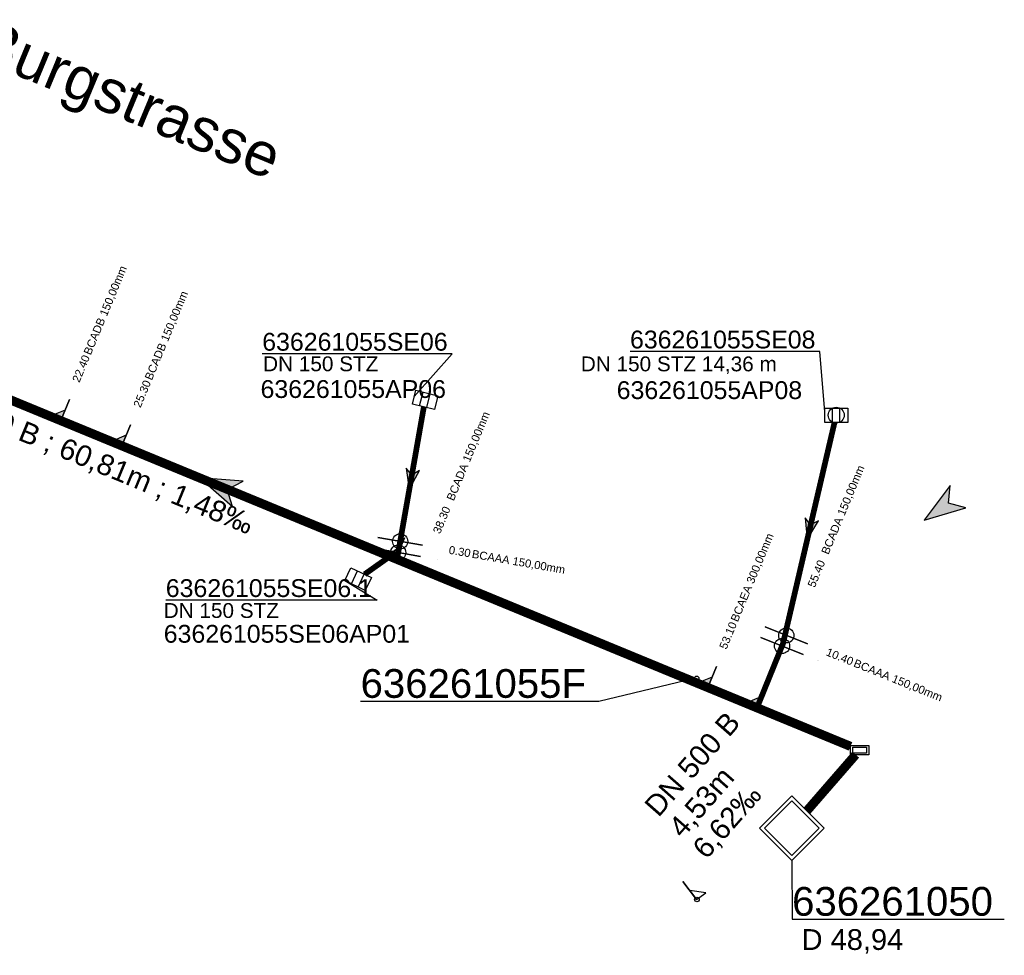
# Model space of a CAD drawing. Extents: x 356718 to 357658, y 5762241 to 5762615.
# Tile 157 of 157: x 357615 to 357658, y 5762493 to 5762534. Entities that reach past the tile are written whole.
import ezdxf
from ezdxf.enums import TextEntityAlignment as Align

# ---------------------------------------------------------------- set-up
doc = ezdxf.new("R2010")
doc.units = 0
doc.header["$MEASUREMENT"] = 0
doc.linetypes.add('AUSGEZOGEN', pattern=[0])
doc.linetypes.add('STRICHPUNKT', pattern=[5, 2, -1, 1, -1])
doc.layers.get('0').update_dxf_attribs({"linetype": 'AUSGEZOGEN'})
for name, color, linetype, true_color in [('111_00131_Symbol', 7, 'AUSGEZOGEN', 0x000000), ('111_00228_Schachtsymbol_nach_Sy', 7, 'AUSGEZOGEN', 0x000000), ('112_00229_Schachtdeckel', 7, 'AUSGEZOGEN', 0x000000), ('114_00133_Schachtnummer', 7, 'AUSGEZOGEN', 0x000000), ('114_10391_Deckelhoehe', 7, 'AUSGEZOGEN', 0x000000), ('114_10392_Schachtnummer', 7, 'AUSGEZOGEN', 0x000000), ('121_10376_Haltungen_Mischwasser', 6, 'STRICHPUNKT', 0xff00ff), ('121_10399_Haltungen_Mischwasser', 6, 'STRICHPUNKT', 0xff00ff), ('123_00048_Fliessrichtungspfeil', 7, 'AUSGEZOGEN', 0x000000), ('123_00137_Fliessrichtungspfeil', 7, 'AUSGEZOGEN', 0x000000), ('124_00118_Standard__Laenge___10', 7, 'AUSGEZOGEN', 0x000000), ('124_10395_Standard1', 7, 'AUSGEZOGEN', 0x000000), ('124_10626_Standard__Laenge____1', 7, 'AUSGEZOGEN', 0x000000), ('141_10677_Stutzen__alle__aus_DW', 7, 'AUSGEZOGEN', 0x000000), ('141_10868_Stutzen__141_', 7, 'AUSGEZOGEN', 0x000000), ('156_10394_Strassennamen_1_500', 7, 'AUSGEZOGEN', 0x000000)]:
    doc.layers.add(name, color=color, linetype=linetype, true_color=true_color)
doc.styles.add('ARIAL', font='arial.ttf', dxfattribs={"height": 1.5})
doc.styles.get("Standard").update_dxf_attribs({"font": 'arial.ttf', "height": 1})

# ---------------------------------------------------------------- blocks, each defined once
blk = doc.blocks.new('Q02')
at = {"color": 0, "linetype": 'AUSGEZOGEN'}
for points in [[(-1, 1), (1, 1), (1, -1), (-1, -1)], [(-0.85, 0.85), (0.85, 0.85), (0.85, -0.85), (-0.85, -0.85)]]:
    blk.add_lwpolyline(points, close=True, dxfattribs=at)
blk = doc.blocks.new('R02')
at = {"color": 0, "linetype": 'AUSGEZOGEN'}
for points in [[(-0.4, 0.2), (0.4, 0.2), (0.4, -0.2), (-0.4, -0.2)], [(-0.3, 0.13), (0.3, 0.13), (0.3, -0.13), (-0.3, -0.13)]]:
    blk.add_lwpolyline(points, close=True, dxfattribs=at)
blk = doc.blocks.new('F00')
at = {"color": 0}
blk.add_circle((0, 0), 0.1, dxfattribs=at)
blk = doc.blocks.new('ES')
at = {"color": 0, "linetype": 'AUSGEZOGEN'}
for points in [[(-0.494, -0.319), (-0.494, 0.306), (0.506, 0.306), (0.506, -0.319), (-0.494, -0.319)], [(-0.169, -0.319), (-0.169, 0.306)], [(0.156, -0.319), (0.156, 0.306)]]:
    blk.add_lwpolyline(points, dxfattribs=at)
blk = doc.blocks.new('DEC')
at = {"color": 0}
blk.add_circle((0, 0), 0.35, dxfattribs=at)
blk = doc.blocks.new('FLI')
at = {"color": 0, "linetype": 'AUSGEZOGEN'}
blk.add_lwpolyline([(-0.4, 0), (-0.9, -0.6), (0.9, 0), (-0.9, 0.6), (-0.4, 0)], close=True, dxfattribs=at)
at = {"color": 0}
for points in [[(-0.4, 0), (0.9, 0), (-0.9, 0.6)], [(-0.9, -0.6), (0.9, 0), (-0.4, 0)]]:
    blk.add_solid(points, dxfattribs=at)

msp = doc.modelspace()

# ---------------------------------------------------------------- linework, layer by layer
at = {"layer": '114_00133_Schachtnummer', "color": 18, "linetype": 'AUSGEZOGEN', "true_color": 0x000000}
for points in [[(357632.054, 5762517.339), (357633.717, 5762519.221), (357625.386, 5762519.221)], [(357650.068, 5762516.68), (357649.847, 5762519.32), (357641.517, 5762519.32)], [(357629.01, 5762509.28), (357630.422, 5762508.416), (357621.155, 5762508.416)]]:
    msp.add_lwpolyline(points, dxfattribs=at)
at = {"layer": '114_10392_Schachtnummer', "color": 18, "linetype": 'AUSGEZOGEN', "true_color": 0x000000}
for points in [[(357644.342, 5762504.975), (357640.153, 5762503.972), (357629.701, 5762503.972)], [(357648.619, 5762497), (357648.626, 5762494.413), (357657.934, 5762494.413)]]:
    msp.add_lwpolyline(points, dxfattribs=at)
at = {"layer": '121_10376_Haltungen_Mischwasser', "color": 6, "linetype": 'STRICHPUNKT', "true_color": 0xff00ff, "const_width": 0.4}
for points in [[(357651.189, 5762501.999), (357596.213, 5762524.676)], [(357649.273, 5762499.169), (357651.415, 5762501.634)]]:
    msp.add_lwpolyline(points, dxfattribs=at)
at = {"layer": '121_10399_Haltungen_Mischwasser', "color": 6, "linetype": 'STRICHPUNKT', "true_color": 0xff00ff, "const_width": 0.25}
for points in [[(357632.475, 5762516.89), (357631.314, 5762510.302)], [(357650.488, 5762516.208), (357648.226, 5762506.503), (357647.124, 5762503.784)], [(357629.874, 5762509.546), (357631.204, 5762510.49)]]:
    msp.add_lwpolyline(points, dxfattribs=at)
at = {"layer": '141_10677_Stutzen__alle__aus_DW', "color": 18, "linetype": 'AUSGEZOGEN', "true_color": 0x000000}
for points in [[(357632.334, 5762510.326), (357630.364, 5762510.673)], [(357649.112, 5762506.028), (357647.259, 5762506.779)]]:
    msp.add_lwpolyline(points, close=True, dxfattribs=at)
at = {"layer": '141_10677_Stutzen__alle__aus_DW', "color": 18, "true_color": 0x000000}
for centre in [(357631.349, 5762510.499), (357648.186, 5762506.403)]:
    msp.add_circle(centre, 0.333, dxfattribs=at)
at = {"layer": '141_10868_Stutzen__141_', "color": 18, "linetype": 'AUSGEZOGEN', "true_color": 0x000000}
for points in [[(357616.551, 5762516.287), (357616.932, 5762517.211)], [(357616.551, 5762516.287), (357616.741, 5762516.749), (357616.089, 5762516.477)], [(357619.232, 5762515.181), (357619.613, 5762516.105)], [(357619.232, 5762515.181), (357619.422, 5762515.643), (357618.769, 5762515.372)], [(357632.421, 5762510.818), (357630.451, 5762511.165)], [(357631.249, 5762510.224), (357631.631, 5762511.148)], [(357631.249, 5762510.224), (357631.44, 5762510.686), (357630.787, 5762510.414)], [(357649.3, 5762506.491), (357647.447, 5762507.243)], [(357644.931, 5762504.58), (357645.312, 5762505.505)], [(357644.931, 5762504.58), (357645.122, 5762505.042), (357644.469, 5762504.771)], [(357647.057, 5762503.703), (357647.439, 5762504.628)], [(357647.057, 5762503.703), (357647.248, 5762504.165), (357646.595, 5762503.894)], [(357644.44, 5762495.277), (357643.84, 5762496.076)], [(357644.44, 5762495.277), (357644.84, 5762495.577), (357644.14, 5762495.677)]]:
    msp.add_lwpolyline(points, close=True, dxfattribs=at)
at = {"layer": '141_10868_Stutzen__141_', "color": 18, "true_color": 0x000000}
for centre in [(357631.436, 5762510.992), (357648.373, 5762506.867)]:
    msp.add_circle(centre, 0.333, dxfattribs=at)
for points in [[(357616.551, 5762516.287), (357616.741, 5762516.749), (357616.089, 5762516.477)], [(357619.232, 5762515.181), (357619.422, 5762515.643), (357618.769, 5762515.372)], [(357631.249, 5762510.224), (357631.44, 5762510.686), (357630.787, 5762510.414)], [(357644.931, 5762504.58), (357645.122, 5762505.042), (357644.469, 5762504.771)], [(357647.057, 5762503.703), (357647.248, 5762504.165), (357646.595, 5762503.894)]]:
    msp.add_solid(points, dxfattribs=at)

# ---------------------------------------------------------------- block references
at = {"layer": '111_00131_Symbol', "color": 18, "true_color": 0x000000}
for name, p, rotation in [('ES', (357632.53, 5762517.205), 346.3), ('F00', (357631.286, 5762510.548), 80.00000000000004), ('F00', (357631.297, 5762510.204), 337.6), ('ES', (357629.589, 5762509.344), 334.3), ('F00', (357647.086, 5762503.691), 337.6), ('F00', (357644.451, 5762495.285), 216.9)]:
    msp.add_blockref(name, p, dxfattribs=dict(at, rotation=rotation))
msp.add_blockref('ES', (357650.562, 5762516.527), dxfattribs=at)
at = {"layer": '111_00228_Schachtsymbol_nach_Sy', "color": 18, "true_color": 0x000000}
for name, p in [('F00', (357644.442, 5762504.982)), ('R02', (357651.589, 5762501.834))]:
    msp.add_blockref(name, p, dxfattribs=at)
at = {"layer": '111_00228_Schachtsymbol_nach_Sy', "color": 18, "true_color": 0x000000, "rotation": 45.2}
msp.add_blockref('Q02', (357648.615, 5762498.413), dxfattribs=at)
at = {"layer": '112_00229_Schachtdeckel', "color": 18, "true_color": 0x000000}
msp.add_blockref('DEC', (357650.562, 5762516.527), dxfattribs=at)
at = {"layer": '123_00048_Fliessrichtungspfeil', "color": 18, "true_color": 0x000000}
for p, rotation in [((357623.485, 5762513.427), 157.5), ((357655.16, 5762512.438), 214.9)]:
    msp.add_blockref('FLI', p, dxfattribs=dict(at, rotation=rotation))
at = {"layer": '123_00137_Fliessrichtungspfeil', "color": 18, "true_color": 0x000000, "xscale": 0.5, "yscale": 0.5, "zscale": 0.5}
for p, rotation in [((357631.914, 5762513.704), 260.1), ((357649.394, 5762511.515), 256.9)]:
    msp.add_blockref('FLI', p, dxfattribs=dict(at, rotation=rotation))

# ---------------------------------------------------------------- texts
at = {"layer": '114_00133_Schachtnummer', "color": 18, "true_color": 0x000000, "style": 'ARIAL'}
for s, p in [('636261055SE06', (357625.386, 5762520.137)), ('636261055SE08', (357641.517, 5762520.236)), ('636261055AP06', (357625.311, 5762518.064)), ('636261055AP08', (357640.934, 5762518.016)), ('636261055SE06.1', (357621.155, 5762509.332)), ('636261055SE06AP01', (357621.066, 5762507.328))]:
    msp.add_text(s, height=0.78136, dxfattribs=at).set_placement(p, align=Align.TOP_LEFT)
at = {"layer": '114_10391_Deckelhoehe', "color": 18, "true_color": 0x000000, "style": 'ARIAL'}
msp.add_text('D 48,94', height=0.9116, dxfattribs=at).set_placement((357649.043, 5762493.982), align=Align.TOP_LEFT)
at = {"layer": '114_10392_Schachtnummer', "color": 18, "true_color": 0x000000, "style": 'ARIAL'}
for s, p in [('636261055F', (357629.701, 5762505.388)), ('636261050', (357648.626, 5762495.83))]:
    msp.add_text(s, height=1.2601, dxfattribs=at).set_placement(p, align=Align.TOP_LEFT)
at = {"layer": '124_00118_Standard__Laenge___10', "color": 18, "true_color": 0x000000, "style": 'ARIAL'}
msp.add_text('DN 150 STZ 14,36 m', height=0.65113, dxfattribs=at).set_placement((357639.36, 5762519.102), align=Align.TOP_LEFT)
at = {"layer": '124_10395_Standard1', "color": 18, "true_color": 0x000000, "style": 'ARIAL'}
for s, height, rotation, p in [('DN 1200 B ; 60,81m ; 1,48‰', 0.91158, 337.6, (357609.995, 5762518.355)), ('DN 500 B', 0.9116, 48.7, (357642.081, 5762499.454)), ('4,53m', 0.9116, 48.7, (357643.133, 5762498.53)), ('6,62‰', 0.9116, 48.7, (357644.185, 5762497.606))]:
    msp.add_text(s, height=height, rotation=rotation, dxfattribs=at).set_placement(p, align=Align.TOP_LEFT)
at = {"layer": '124_10626_Standard__Laenge____1', "color": 18, "true_color": 0x000000, "style": 'ARIAL'}
for p in [(357625.425, 5762519.106), (357621.064, 5762508.284)]:
    msp.add_text('DN 150 STZ', height=0.6511, dxfattribs=at).set_placement(p, align=Align.TOP_LEFT)
at = {"layer": '141_10677_Stutzen__alle__aus_DW', "color": 18, "true_color": 0x000000}
for s, rotation, p in [('0.30', 350.1, (357632.986, 5762510.215)), ('2.93', 338, (357649.727, 5762505.783))]:
    msp.add_text(s, height=0.00707, rotation=rotation, dxfattribs=at).set_placement(p, align=Align.TOP_RIGHT)
for rotation, p in [(350.1, (357632.987, 5762510.215)), (338, (357649.728, 5762505.782))]:
    msp.add_text('BCAAA 150,00mm', height=0.00707, rotation=rotation, dxfattribs=at).set_placement(p, align=Align.TOP_LEFT)
at = {"layer": '141_10868_Stutzen__141_', "color": 18, "true_color": 0x000000}
for s, height, rotation, p in [('BCADB 150,00mm', 0.35326, 67.5, (357617.536, 5762519.271)), ('BCADB 150,00mm', 0.35326, 67.5, (357620.217, 5762518.165)), ('BCADA 150,00mm', 0.35326, 67.5, (357633.456, 5762512.875)), ('BCADA 150,00mm', 0.35326, 67.5, (357649.892, 5762510.521)), ('38.30', 0.3533, 67.5, (357632.856, 5762511.427)), ('BCAEA 300,00mm', 0.35326, 67.5, (357645.916, 5762507.565)), ('BCAAA 150,00mm', 0.35326, 350.1, (357634.621, 5762510.625)), ('55.40', 0.3533, 67.5, (357649.292, 5762509.072)), ('BCAAA 150,00mm', 0.35326, 338, (357651.423, 5762505.84))]:
    msp.add_text(s, height=height, rotation=rotation, dxfattribs=at).set_placement(p, align=Align.TOP_LEFT)
for s, rotation, p in [('22.40', 67.5, (357617.51, 5762519.208)), ('25.30', 67.5, (357620.191, 5762518.102)), ('0.30', 350.1, (357634.553, 5762510.637)), ('53.10', 67.5, (357645.89, 5762507.502)), ('10.40', 338, (357651.36, 5762505.866))]:
    msp.add_text(s, height=0.3533, rotation=rotation, dxfattribs=at).set_placement(p, align=Align.TOP_RIGHT)
at = {"layer": '156_10394_Strassennamen_1_500', "color": 18, "true_color": 0x000000, "style": 'ARIAL'}
msp.add_text('Burgstrasse', height=1.89022, rotation=337.5, dxfattribs=at).set_placement((357613.415, 5762533.975), align=Align.TOP_LEFT)

doc.saveas('drawing.dxf')
